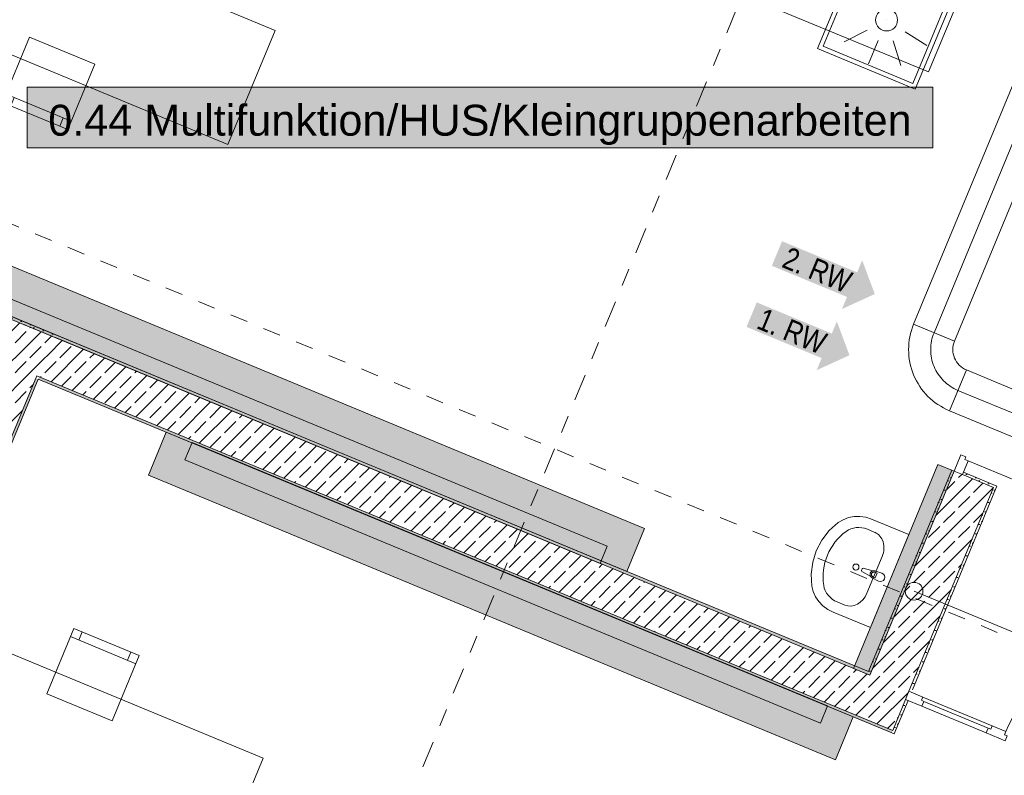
# Model space of a CAD drawing. Header units: metres. Extents: x -79 to 740, y -195 to 69.
# Tile 48 of 183: x -1.46 to 4.12, y 1.92 to 6.2. Entities that reach past the tile are written whole.
import ezdxf
from ezdxf.enums import TextEntityAlignment as Align

# ---------------------------------------------------------------- set-up
doc = ezdxf.new("R2010")
doc.units = ezdxf.units.M
doc.header["$MEASUREMENT"] = 0
for name, pattern in [('Schnittlinie', [0.3, 0.15, -0.075, 0, -0.075]), ('Strichlinie_ eng', [0.115, 0.075, -0.04]), ('STRICHPUNKT2', [12.7, 6.35, -3.175, 0, -3.175])]:
    doc.linetypes.add(name, pattern=pattern)
for name, color, linetype in [('00 Linien_Kreise_Splines', 7, 'Continuous'), ('70 Entwässerung_Schmutzwasser', 7, 'Continuous'), ('70 Lüftung', 7, 'Continuous'), ('97 Brandschutz', 7, 'Continuous'), ('Neubau_10 Wand außen', 7, 'Continuous'), ('Neubau_10 Wand innen', 7, 'Continuous'), ('Neubau_30 Dach', 7, 'Continuous'), ('Neubau_50 Möblierung', 7, 'Continuous'), ('Neubau_50 Sanitäreinrichtung', 7, 'Continuous'), ('Neubau_80 Raum', 7, 'Continuous')]:
    doc.layers.add(name, color=color, linetype=linetype)
doc.styles.add('ERSTELLTER_STIL_1', font='ARIALN.TTF')
doc.styles.add('ERSTELLTER_STIL_2', font='ARIALN.TTF')
doc.styles.add('ERSTELLTER_STIL_3', font='arial.ttf')
pattern_1 = [(45, (0, 0), (-0.0848528, 0.0848528), []), (45, (-0.04243, 0.04243), (-0.0848528, 0.0848528), [0.09, -0.03])]
pattern_2 = [(45, (0, 0), (-0.01767767, 0.01767767), [0, -0.025])]

# ---------------------------------------------------------------- blocks, each defined once
blk = doc.blocks.new('4 Flügelfenster 1+2+1 27')
at = {"layer": 'Neubau_10 Wand außen', "color": 7, "linetype": 'Continuous', "lineweight": 13}
for p, q in [((-2.005, 0.085), (-1.99, 0.085)), ((-1.99, 0), (-1.99, 0.085)), ((2.005, 0.085), (1.99, 0.085)), ((1.99, 0), (1.99, 0.085)), ((-2.005, 0), (-1.945, 0)), ((-2.005, -0.07), (-2.005, 0)), ((-2.005, -0.07), (-2.005, 0)), ((-1.945, -0.03), (-1.945, 0.04)), ((-1.945, 0.04), (-1.865, 0.04)), ((-1.945, 0), (-1.945, -0.03)), ((-1.865, 0.04), (-1.865, -0.03)), ((-1.865, 0.01), (-1.0675, 0.01)), ((-1.0675, -0.03), (-1.0675, 0.04)), ((-1.0675, 0.04), (-0.9875, 0.04)), ((-0.9875, 0.04), (-0.9875, -0.03)), ((-0.9875, -0.03), (-0.9875, 0)), ((-0.9875, 0), (-0.9675, 0)), ((-0.9675, 0), (-0.9475, 0)), ((-0.9475, -0.03), (-0.9475, 0.04)), ((-0.9475, 0.04), (-0.8675, 0.04)), ((-0.9475, 0), (-0.9475, -0.03)), ((-0.8675, 0.04), (-0.8675, -0.03)), ((-0.8675, 0.01), (-0.07, 0.01)), ((-0.07, -0.03), (-0.07, 0.04)), ((-0.07, 0.04), (-0.01, 0.04)), ((-0.01, 0.04), (-0.01, 0.005)), ((-0.01, 0.005), (-0.01, 0.04)), ((-0.01, 0.04), (0.07, 0.04)), ((-0.01, 0.005), (0.01, 0.005)), ((0.01, 0.005), (-0.01, 0.005)), ((0.01, 0.005), (0.01, -0.03)), ((0.01, -0.03), (0.01, 0.005)), ((0.07, 0.04), (0.07, -0.03)), ((0.07, 0.01), (0.8675, 0.01)), ((0.8675, -0.03), (0.8675, 0.04)), ((0.8675, 0.04), (0.9475, 0.04)), ((0.9475, 0.04), (0.9475, -0.03)), ((0.9475, -0.03), (0.9475, 0)), ((0.9475, 0), (0.9675, 0)), ((0.9675, 0), (0.9875, 0)), ((0.9875, -0.03), (0.9875, 0.04)), ((0.9875, 0.04), (1.0675, 0.04)), ((0.9875, 0), (0.9875, -0.03)), ((1.0675, 0.04), (1.0675, -0.03)), ((1.0675, 0.01), (1.865, 0.01)), ((1.865, -0.03), (1.865, 0.04)), ((1.865, 0.04), (1.945, 0.04)), ((1.945, 0.04), (1.945, -0.03)), ((1.945, -0.03), (1.945, 0)), ((1.945, 0), (2.005, 0)), ((2.005, -0.07), (2.005, 0)), ((2.005, -0.07), (2.005, 0)), ((-1.945, -0.03), (-1.925, -0.03)), ((-1.865, -0.03), (-1.945, -0.03)), ((-1.925, -0.03), (-1.925, -0.07)), ((-1.0675, 0), (-1.865, 0)), ((-0.9875, -0.03), (-1.0675, -0.03)), ((-1.0075, -0.07), (-1.0075, -0.03)), ((-1.0075, -0.03), (-0.9875, -0.03)), ((-0.9475, -0.03), (-0.9275, -0.03)), ((-0.8675, -0.03), (-0.9475, -0.03)), ((-0.9275, -0.03), (-0.9275, -0.07)), ((-0.07, 0), (-0.8675, 0)), ((0.01, -0.03), (-0.07, -0.03)), ((0.07, -0.03), (0.01, -0.03)), ((0.8675, 0), (0.07, 0)), ((0.9475, -0.03), (0.8675, -0.03)), ((0.9275, -0.07), (0.9275, -0.03)), ((0.9275, -0.03), (0.9475, -0.03)), ((0.9875, -0.03), (1.0075, -0.03)), ((1.0675, -0.03), (0.9875, -0.03)), ((1.0075, -0.03), (1.0075, -0.07)), ((1.865, 0), (1.0675, 0)), ((1.945, -0.03), (1.865, -0.03)), ((1.925, -0.07), (1.925, -0.03)), ((1.925, -0.03), (1.945, -0.03)), ((-1.925, -0.07), (-2.005, -0.07)), ((-1.943, -0.07), (-1.943, -0.392)), ((-0.9675, -0.07), (-1.0075, -0.07)), ((-0.9275, -0.07), (-0.9675, -0.07)), ((0.9675, -0.07), (0.9275, -0.07)), ((1.0075, -0.07), (0.9675, -0.07)), ((2.005, -0.07), (1.925, -0.07)), ((1.943, -0.07), (1.943, -0.392)), ((-2.005, -0.392), (-1.943, -0.392)), ((2.005, -0.392), (1.943, -0.392))]:
    blk.add_line(p, q, dxfattribs=at)
at = {"layer": 'Neubau_10 Wand außen', "color": 7, "linetype": 'Continuous', "lineweight": 9}
for p, q in [((-1.865, 0.04), (-1.0675, 0.04)), ((-0.8675, 0.04), (-0.07, 0.04)), ((0.07, 0.04), (0.8675, 0.04)), ((1.0675, 0.04), (1.865, 0.04)), ((-1.0675, -0.03), (-1.865, -0.03)), ((-0.07, -0.03), (-0.8675, -0.03)), ((0.8675, -0.03), (0.07, -0.03)), ((1.865, -0.03), (1.0675, -0.03)), ((-1.0075, -0.07), (-1.925, -0.07)), ((0.9275, -0.07), (-0.9275, -0.07)), ((1.925, -0.07), (1.0075, -0.07)), ((-1.943, -0.392), (1.943, -0.392))]:
    blk.add_line(p, q, dxfattribs=at)
blk = doc.blocks.new('Tür Ol 1-Fl 1S 27')
at = {"layer": 'Neubau_10 Wand außen', "color": 7, "linetype": 'Continuous', "lineweight": 13}
for p, q in [((0.67, 0), (0.67, 0.83)), ((-0.755, 0.205), (-0.74, 0.205)), ((-0.74, 0), (-0.74, 0.205)), ((0.755, 0.205), (0.74, 0.205)), ((0.74, 0), (0.74, 0.205)), ((-0.67, 0), (-0.755, 0)), ((-0.755, 0), (-0.755, -0.05)), ((-0.755, -0.05), (-0.755, 0)), ((-0.755, -0.05), (-0.755, 0)), ((-0.245, 0), (-0.67, 0)), ((-0.67, -0.02), (-0.67, 0)), ((-0.16, 0), (-0.245, 0)), ((-0.245, 0), (-0.245, -0.02)), ((-0.16, -0.02), (-0.16, 0)), ((0.67, -0.02), (0.67, 0)), ((0.67, 0), (0.755, 0)), ((0.755, 0), (0.755, -0.05)), ((0.755, -0.05), (0.755, 0)), ((0.755, -0.05), (0.755, 0)), ((-0.755, -0.05), (-0.655, -0.05)), ((-0.755, -0.065), (-0.755, -0.05)), ((-0.655, -0.02), (-0.67, -0.02)), ((-0.655, -0.05), (-0.655, -0.02)), ((-0.26, -0.02), (-0.655, -0.02)), ((-0.655, -0.05), (-0.26, -0.05)), ((-0.245, -0.02), (-0.26, -0.02)), ((-0.26, -0.02), (-0.26, -0.05)), ((-0.26, -0.05), (-0.145, -0.05)), ((-0.145, -0.02), (-0.16, -0.02)), ((-0.145, -0.05), (-0.145, -0.02)), ((0.655, -0.05), (0.655, -0.02)), ((0.655, -0.02), (0.67, -0.02)), ((0.755, -0.05), (0.655, -0.05)), ((0.755, -0.065), (0.755, -0.05))]:
    blk.add_line(p, q, dxfattribs=at)
at = {"layer": 'Neubau_10 Wand außen', "color": 7, "linetype": 'Continuous', "lineweight": 9}
blk.add_arc((0.67, 0), 0.83, 90, 180, dxfattribs=at)
blk = doc.blocks.new('Tür Ol 1-Fl 1S 27_2')
at = {"layer": 'Neubau_10 Wand außen', "color": 7, "linetype": 'Continuous', "lineweight": 13}
for p, q in [((0.67, 0), (0.67, 0.83)), ((-0.755, 0.015), (-0.755, 0)), ((-0.67, 0), (-0.755, 0)), ((-0.755, 0), (-0.755, -0.05)), ((-0.755, 0), (-0.755, -0.05)), ((-0.755, 0), (-0.755, -0.05)), ((-0.245, 0), (-0.67, 0)), ((-0.67, -0.02), (-0.67, 0)), ((-0.16, 0), (-0.245, 0)), ((-0.245, 0), (-0.245, -0.02)), ((-0.16, -0.02), (-0.16, 0)), ((0.67, -0.02), (0.67, 0)), ((0.67, 0), (0.755, 0)), ((0.755, 0.015), (0.755, 0)), ((0.755, 0), (0.755, -0.05)), ((0.755, 0), (0.755, -0.05)), ((0.755, 0), (0.755, -0.05)), ((-0.755, -0.05), (-0.655, -0.05)), ((-0.74, -0.05), (-0.74, -0.255)), ((-0.655, -0.02), (-0.67, -0.02)), ((-0.655, -0.05), (-0.655, -0.02)), ((-0.26, -0.02), (-0.655, -0.02)), ((-0.655, -0.05), (-0.26, -0.05)), ((-0.245, -0.02), (-0.26, -0.02)), ((-0.26, -0.02), (-0.26, -0.05)), ((-0.26, -0.05), (-0.145, -0.05)), ((-0.145, -0.02), (-0.16, -0.02)), ((-0.145, -0.05), (-0.145, -0.02)), ((0.655, -0.05), (0.655, -0.02)), ((0.655, -0.02), (0.67, -0.02)), ((0.755, -0.05), (0.655, -0.05)), ((0.74, -0.05), (0.74, -0.255)), ((-0.755, -0.255), (-0.74, -0.255)), ((0.755, -0.255), (0.74, -0.255))]:
    blk.add_line(p, q, dxfattribs=at)
at = {"layer": 'Neubau_10 Wand außen', "color": 7, "linetype": 'Continuous', "lineweight": 9}
blk.add_arc((0.67, 0), 0.83, 90, 180, dxfattribs=at)
blk = doc.blocks.new('Stuhl 02 27[1]_1', base_point=(-1.3042, 2.3824))
at = {"layer": 'Neubau_50 Möblierung', "color": 8, "linetype": 'Continuous', "lineweight": 18}
for p, q in [((-1.1702, 2.7057), (-0.8007, 2.5526)), ((-1.1241, 2.6866), (-1.1049, 2.7328)), ((-0.8469, 2.5718), (-0.8278, 2.618))]:
    blk.add_line(p, q, dxfattribs=at)
at = {"layer": 'Neubau_50 Möblierung', "color": 8, "linetype": 'Continuous', "lineweight": 18, "flags": 128}
blk.add_lwpolyline([(-1.3042, 2.3824), (-0.9346, 2.2293), (-0.7816, 2.5988), (-1.1511, 2.7519)], close=True, dxfattribs=at)
blk = doc.blocks.new('Schultisch 27[4]_1', base_point=(-0.0782, 2.0172))
at = {"layer": 'Neubau_50 Möblierung', "color": 8, "linetype": 'Continuous', "lineweight": 18, "flags": 128}
blk.add_lwpolyline([(-0.0782, 2.0172), (-1.926, 2.7826), (-2.1939, 2.1358), (-0.3461, 1.3705)], close=True, dxfattribs=at)
blk = doc.blocks.new('Pfeil gerade 27')
at = {"layer": '97 Brandschutz', "linetype": 'Continuous', "lineweight": 18, "true_color": 0x60cd00}
blk.add_hatch(color=72, dxfattribs=at).paths.add_polyline_path([(0.3, 0), (0.1607, 0.1497), (0.1607, 0.0752), (-0.3, 0.0752), (-0.3, -0.0752), (0.1607, -0.0752), (0.1607, -0.1497)])
blk = doc.blocks.new('Stuhl 02 27[98]_1', base_point=(-1.4019, 6.1014))
at = {"layer": 'Neubau_50 Möblierung', "color": 8, "linetype": 'Continuous', "lineweight": 18}
for p, q in [((-1.5358, 5.778), (-1.1663, 5.625)), ((-1.4896, 5.7589), (-1.5087, 5.7127)), ((-1.2125, 5.6441), (-1.2316, 5.5979))]:
    blk.add_line(p, q, dxfattribs=at)
at = {"layer": 'Neubau_50 Möblierung', "color": 8, "linetype": 'Continuous', "lineweight": 18, "flags": 128}
blk.add_lwpolyline([(-1.4019, 6.1014), (-1.0323, 5.9483), (-1.1854, 5.5788), (-1.5549, 5.7318)], close=True, dxfattribs=at)
blk = doc.blocks.new('Schultisch 27[99]_1', base_point=(3.6917, 5.9055))
at = {"layer": 'Neubau_50 Möblierung', "color": 8, "linetype": 'Continuous', "lineweight": 18, "flags": 128}
blk.add_lwpolyline([(3.6917, 5.9055), (2.583, 6.3647), (2.7744, 6.8266), (3.883, 6.3674)], close=True, dxfattribs=at)
blk = doc.blocks.new('Schultisch 27[217]_1', base_point=(-0.2782, 5.4933))
at = {"layer": 'Neubau_50 Möblierung', "color": 8, "linetype": 'Continuous', "lineweight": 18, "flags": 128}
blk.add_lwpolyline([(-0.2782, 5.4933), (-2.126, 6.2587), (-1.8581, 6.9054), (-0.0103, 6.14)], close=True, dxfattribs=at)
blk = doc.blocks.new('Multifunktion_HUS_Kleingruppenarbeiten_0.44_53_1', base_point=(26.9014, -0.9727))
at = {"layer": 'Neubau_80 Raum', "linetype": 'Continuous', "lineweight": 0, "true_color": 0x2a201c}
blk.add_hatch(color=250, dxfattribs=at).paths.add_polyline_path([(-1.4166, 5.4745), (3.7157, 5.4745), (3.7157, 5.8182), (-1.4166, 5.8182)])
at = {"layer": 'Neubau_80 Raum', "color": 7, "linetype": 'Continuous', "lineweight": 9, "flags": 128}
blk.add_lwpolyline([(-1.4166, 5.4745), (3.7157, 5.4745), (3.7157, 5.8182), (-1.4166, 5.8182)], close=True, dxfattribs=at)
at = {"layer": 'Neubau_80 Raum', "color": 7, "lineweight": 9, "style": 'ERSTELLTER_STIL_3'}
blk.add_attdef('stApartmentId', text='', height=0.175, dxfattribs=at).set_placement((1.1495, 5.6311), align=Align.MIDDLE_CENTER)
at = {"layer": 'Neubau_80 Raum', "color": 7, "lineweight": 9}
for tag, height, style, p in [('DUMMY_850', 0.2, 'ERSTELLTER_STIL_1', (27.9867, 0.7317)), ('ROOM_NAME', 0.2, 'ERSTELLTER_STIL_1', (25.6514, 0.6725)), ('ROOM_NUMBER', 0.175, 'ERSTELLTER_STIL_3', (25.8161, -0.2078)), ('measuredNetAreaCode', 0.175, 'ERSTELLTER_STIL_3', (25.8161, -0.7234)), ('perimeterCode', 0.175, 'ERSTELLTER_STIL_3', (25.8161, -1.0672)), ('ceilingHeightCode', 0.175, 'ERSTELLTER_STIL_3', (25.8161, -1.4109)), ('measuredAreaCode', 0.175, 'ERSTELLTER_STIL_3', (25.8161, -1.7547)), ('DUMMY_851_0', 0.175, 'ERSTELLTER_STIL_3', (27.7469, -1.7547)), ('DUMMY_852', 0.175, 'ERSTELLTER_STIL_3', (25.8161, -2.0984)), ('DUMMY_851_1', 0.175, 'ERSTELLTER_STIL_3', (27.7469, -2.0984)), ('DUMMY_853', 0.175, 'ERSTELLTER_STIL_3', (25.8161, -2.4422)), ('DUMMY_851_2', 0.175, 'ERSTELLTER_STIL_3', (27.7469, -2.4422))]:
    blk.add_attdef(tag, text='', height=height, dxfattribs=dict(at, style=style)).set_placement(p, align=Align.TOP_LEFT)
blk = doc.blocks.new('Waschbecken 01 27_2')
at = {"layer": 'Neubau_50 Sanitäreinrichtung', "color": 7, "linetype": 'Continuous', "lineweight": 9}
for p, q in [((0.1129, -0.0923), (-0.1129, -0.0923)), ((-0.0136, -0.0971), (-0.0136, -0.0822)), ((-0.0136, -0.0822), (0.0136, -0.0822)), ((0.0136, -0.0822), (0.0136, -0.0971)), ((-0.223, -0.1833), (-0.223, -0.2291)), ((0.223, -0.1833), (0.223, -0.2291))]:
    blk.add_line(p, q, dxfattribs=at)
at = {"layer": 'Neubau_50 Sanitäreinrichtung', "color": 7, "linetype": 'Continuous', "lineweight": 9, "flags": 128}
blk.add_lwpolyline([(-0.285, 0), (-0.285, -0.2291), (-0.2822, -0.2628), (-0.2741, -0.2955), (-0.2608, -0.326), (-0.2427, -0.3534), (-0.2205, -0.3769), (-0.1949, -0.3956), (-0.133, -0.4255), (-0.0674, -0.4438), (0, -0.45), (0.0674, -0.4438), (0.133, -0.4255), (0.1949, -0.3956), (0.2205, -0.3769), (0.2427, -0.3534), (0.2608, -0.326), (0.2741, -0.2955), (0.2822, -0.2628), (0.285, -0.2291), (0.285, 0)], close=True, dxfattribs=at)
blk.add_lwpolyline([(-0.025, -0.0573), (-0.021, -0.0993, 0.12102), (-0.0177, -0.1088), (-0.0111, -0.1617, 0.882566), (0.0111, -0.1617), (0.0177, -0.1088, 0.12102), (0.021, -0.0993), (0.025, -0.0573, 1)], format="xyb", close=True, dxfattribs=at)
at = {"layer": 'Neubau_50 Sanitäreinrichtung', "color": 7, "linetype": 'Continuous', "lineweight": 9}
blk.add_circle((0, -0.2071), 0.0175, dxfattribs=at)
for centre, radius, start, end in [((0, -0.0974), 0.0211, 212.771, 327.229), ((0, -0.0971), 0.0136, 180, 0)]:
    blk.add_arc(centre, radius, start, end, dxfattribs=at)
for centre, major_axis, ratio, start_param, end_param in [((-0.1128, -0.1833), (0.1103, 0), 0.82489, 1.570796, 3.141593), ((0.1128, -0.1833), (0.1103, 0), 0.82489, 0, 1.570796), ((-0.1129, -0.2291), (0, 0.1212), 0.908696, 1.570796, 2.644618), ((0.1129, -0.2291), (0, 0.1212), 0.908696, 3.638567, 4.712389), ((0, 0), (0, 0.3818), 0.908696, 2.644618, 3.638567)]:
    blk.add_ellipse(centre, major_axis=major_axis, ratio=ratio, start_param=start_param, end_param=end_param, dxfattribs=at)

msp = doc.modelspace()

# ---------------------------------------------------------------- hatches: boundary and pattern name
at = {"layer": 'Neubau_10 Wand außen', "linetype": 'Continuous', "lineweight": 0, "true_color": 0x000000}
h = msp.add_hatch(dxfattribs=at)
h.set_pattern_fill('Gips_0001', color=18, style=0, pattern_type=2)
h.set_pattern_definition(pattern_2)
h.paths.add_polyline_path([(-1.2644, 4.419), (-2.6364, 4.9872), (-2.6421, 4.9734), (-1.2702, 4.4051)])
h = msp.add_hatch(dxfattribs=at)
h.set_pattern_fill('Beton_Stahlbeton_0001', color=18, style=0, pattern_type=2)
h.set_pattern_definition(pattern_1)
h.paths.add_polyline_path([(-1.2702, 4.4051), (-1.4919, 4.4969), (-1.5837, 4.2752), (-1.5566, 4.264), (-1.2709, 4.4033)])
h = msp.add_hatch(dxfattribs=at)
h.set_pattern_fill('Gips_0001', color=18, style=0, pattern_type=2)
h.set_pattern_definition(pattern_2)
h.paths.add_polyline_path([(-1.2644, 4.419), (-1.2702, 4.4051), (-1.2686, 4.4044), (-1.2506, 4.4132)])
h = msp.add_hatch(dxfattribs=at)
h.set_pattern_fill('Gips_0001', color=18, style=0, pattern_type=2)
h.set_pattern_definition(pattern_2)
h.paths.add_polyline_path([(-1.2686, 4.4044), (-1.2563, 4.3994), (-1.2506, 4.4132)])
h = msp.add_hatch(dxfattribs=at)
h.set_pattern_fill('Gips_0001', color=18, style=0, pattern_type=2)
h.set_pattern_definition(pattern_2)
h.paths.add_polyline_path([(3.3503, 2.5074), (-1.2506, 4.4132), (-1.2563, 4.3994), (3.3446, 2.4936)])
h = msp.add_hatch(dxfattribs=at)
h.set_pattern_fill('Beton_Stahlbeton_0001', color=18, style=0, pattern_type=2)
h.set_pattern_definition(pattern_1)
h.paths.add_polyline_path([(-1.362, 4.1834), (-1.2709, 4.4033), (-1.5566, 4.264)])
h = msp.add_hatch(dxfattribs=at)
h.set_pattern_fill('Beton_Stahlbeton_0001', color=18, style=0, pattern_type=2)
h.set_pattern_definition(pattern_1)
h.paths.add_polyline_path([(-1.3482, 4.1776), (-1.2563, 4.3994), (-1.2686, 4.4044), (-1.2709, 4.4033), (-1.362, 4.1834)])
h = msp.add_hatch(dxfattribs=at)
h.set_pattern_fill('Beton_Stahlbeton_0001', color=18, style=0, pattern_type=2)
h.set_pattern_definition(pattern_1)
h.paths.add_polyline_path([(3.3585, 2.4878), (-1.2563, 4.3994), (-1.3482, 4.1776), (3.2666, 2.2661)])
h = msp.add_hatch(dxfattribs=at)
h.set_pattern_fill('Gips_0001', color=18, style=0, pattern_type=2)
h.set_pattern_definition(pattern_2)
h.paths.add_polyline_path([(-1.2709, 4.4033), (-1.2686, 4.4044), (-1.2702, 4.4051)])
h = msp.add_hatch(dxfattribs=at)
h.set_pattern_fill('Beton_Stahlbeton_0001', color=18, style=0, pattern_type=2)
h.set_pattern_definition(pattern_1)
h.paths.add_polyline_path([(-1.5965, 4.2445), (-2.6361, 1.7345), (-2.4975, 1.6771), (-2.4329, 1.6503), (-2.4144, 1.6427), (-1.362, 4.1834), (-1.5566, 4.264)])
h = msp.add_hatch(dxfattribs=at)
h.set_pattern_fill('Gips_0001', color=18, style=0, pattern_type=2)
h.set_pattern_definition(pattern_2)
h.paths.add_polyline_path([(-1.3678, 4.1695), (-2.4144, 1.6427), (-2.4005, 1.637), (-1.3539, 4.1638)])
h = msp.add_hatch(dxfattribs=at)
h.set_pattern_fill('Gips_0001', color=18, style=0, pattern_type=2)
h.set_pattern_definition(pattern_2)
h.paths.add_polyline_path([(-1.3539, 4.1638), (-1.3482, 4.1776), (-1.362, 4.1834), (-1.3678, 4.1695)])
h = msp.add_hatch(dxfattribs=at)
h.set_pattern_fill('Gips_0001', color=18, style=0, pattern_type=2)
h.set_pattern_definition(pattern_2)
h.paths.add_polyline_path([(-1.3482, 4.1776), (-1.3539, 4.1638), (3.4826, 2.1604), (3.4884, 2.1743)])
h = msp.add_hatch(dxfattribs=at)
h.set_pattern_fill('Gips_0001', color=18, style=0, pattern_type=2)
h.set_pattern_definition(pattern_2)
h.paths.add_polyline_path([(3.823, 3.6484), (3.3503, 2.5074), (3.3642, 2.5017), (3.8368, 3.6427)])
h = msp.add_hatch(dxfattribs=at)
h.set_pattern_fill('Beton_Stahlbeton_0001', color=18, style=0, pattern_type=2)
h.set_pattern_definition(pattern_1)
h.paths.add_polyline_path([(3.8368, 3.6427), (3.3642, 2.5017), (3.5859, 2.4099), (4.0586, 3.5509), (3.883, 3.6236)])
h = msp.add_hatch(dxfattribs=at)
h.set_pattern_fill('Gips_0001', color=18, style=0, pattern_type=2)
h.set_pattern_definition(pattern_2)
h.paths.add_polyline_path([(4.0782, 3.559), (3.8888, 3.6374), (3.883, 3.6236), (4.0586, 3.5509), (4.0724, 3.5451)])
h = msp.add_hatch(dxfattribs=at)
h.set_pattern_fill('Gips_0001', color=18, style=0, pattern_type=2)
h.set_pattern_definition(pattern_2)
h.paths.add_polyline_path([(3.5859, 2.4099), (3.5998, 2.4041), (4.0724, 3.5451), (4.0586, 3.5509)])
h = msp.add_hatch(dxfattribs=at)
h.set_pattern_fill('Beton_Stahlbeton_0001', color=18, style=0, pattern_type=2)
h.set_pattern_definition(pattern_1)
h.paths.add_polyline_path([(3.5802, 2.396), (3.3585, 2.4878), (3.2666, 2.2661), (3.4884, 2.1743)])
h = msp.add_hatch(dxfattribs=at)
h.set_pattern_fill('Gips_0001', color=18, style=0, pattern_type=2)
h.set_pattern_definition(pattern_2)
h.paths.add_polyline_path([(3.3642, 2.5017), (3.3503, 2.5074), (3.3446, 2.4936), (3.3585, 2.4878)])
h = msp.add_hatch(dxfattribs=at)
h.set_pattern_fill('Beton_Stahlbeton_0001', color=18, style=0, pattern_type=2)
h.set_pattern_definition(pattern_1)
h.paths.add_polyline_path([(3.5859, 2.4099), (3.3642, 2.5017), (3.3585, 2.4878), (3.5802, 2.396)])
h = msp.add_hatch(dxfattribs=at)
h.set_pattern_fill('Gips_0001', color=18, style=0, pattern_type=2)
h.set_pattern_definition(pattern_2)
h.paths.add_polyline_path([(3.4826, 2.1604), (3.4965, 2.1547), (3.5749, 2.3441), (3.5611, 2.3498), (3.4884, 2.1743)])
at = {"layer": 'Neubau_10 Wand innen', "linetype": 'Continuous', "lineweight": 13}
msp.add_hatch(color=9, dxfattribs=at).paths.add_polyline_path([(3.3585, 2.4878), (3.2661, 2.5261), (3.7444, 3.681), (3.8368, 3.6427)])
at = {"layer": 'Neubau_50 Möblierung', "linetype": 'Continuous', "lineweight": 0, "true_color": 0xffffff}
for points in [[(1.9818, 3.0743), (2.0828, 3.318), (-1.8102, 4.9305), (-1.9111, 4.6868)], [(1.8298, 3.1201), (1.8706, 3.2187), (-1.7304, 4.7103), (-1.7713, 4.6117)], [(3.265, 2.2524), (3.164, 2.0087), (-0.7289, 3.6212), (-0.628, 3.8649)], [(3.1194, 2.3137), (3.0785, 2.2151), (-0.5225, 3.7067), (-0.4817, 3.8053)]]:
    msp.add_hatch(color=7, dxfattribs=at).paths.add_polyline_path(points)

# ---------------------------------------------------------------- linework, layer by layer
at = {"layer": '00 Linien_Kreise_Splines', "color": 7, "linetype": 'Schnittlinie', "lineweight": 9}
msp.add_lwpolyline([(-4.8577, -11.7502), (13.1391, 31.6887)], dxfattribs=at)
at = {"layer": '70 Entwässerung_Schmutzwasser', "color": 34, "linetype": 'Continuous', "lineweight": 18, "true_color": 0xa85100}
msp.add_line((3.6094, 2.963), (4.9674, 2.4005), dxfattribs=at)
msp.add_circle((3.6094, 2.963), 0.05, dxfattribs=at)
at = {"layer": '70 Lüftung', "color": 253, "linetype": 'Continuous', "lineweight": 18, "true_color": 0xaaaaaa}
for p, q in [((3.2912, 6.591), (3.0616, 6.0366)), ((3.3048, 6.5583), (3.0943, 6.0502)), ((3.8456, 6.3613), (3.6159, 5.807)), ((3.8129, 6.3478), (3.6024, 5.8397)), ((3.4536, 6.199), (3.4536, 6.199)), ((3.2141, 6.0743), (3.3427, 6.1413)), ((3.3503, 5.9495), (3.4057, 6.0835)), ((3.6813, 6.0539), (3.559, 6.1318)), ((3.6159, 5.807), (3.0616, 6.0366)), ((3.6024, 5.8397), (3.0943, 6.0502)), ((3.5348, 5.9415), (3.4912, 6.0798))]:
    msp.add_line(p, q, dxfattribs=at)
at = {"layer": '70 Lüftung', "color": 36, "linetype": 'Continuous', "lineweight": 18, "true_color": 0x7e4100}
for p, q in [((4.3758, 6.3318), (3.6068, 4.4754)), ((3.8378, 4.3797), (4.6067, 6.2361)), ((3.6068, 4.4754), (3.8378, 4.3797)), ((3.6068, 4.4754), (3.6745, 4.4474)), ((3.6745, 4.4474), (3.7701, 4.4077)), ((3.7701, 4.4077), (3.8378, 4.3797)), ((3.8098, 3.9854), (3.9054, 4.2164)), ((3.9054, 4.2164), (3.8774, 4.1487)), ((4.6135, 3.9231), (3.9054, 4.2164)), ((3.8774, 4.1487), (3.8378, 4.0531)), ((3.8378, 4.0531), (3.8098, 3.9854)), ((3.8098, 3.9854), (4.5179, 3.6921))]:
    msp.add_line(p, q, dxfattribs=at)
at = {"layer": '70 Lüftung', "color": 36, "linetype": 'STRICHPUNKT2', "lineweight": 18, "true_color": 0x7e4100}
for p, q in [((4.4913, 6.284), (3.7223, 4.4275)), ((4.5657, 3.8076), (3.8576, 4.1009))]:
    msp.add_line(p, q, dxfattribs=at)
at = {"layer": '70 Lüftung', "color": 253, "linetype": 'Continuous', "lineweight": 18, "true_color": 0xaaaaaa}
msp.add_circle((3.4536, 6.199), 0.062, dxfattribs=at)
at = {"layer": '70 Lüftung', "color": 36, "linetype": 'Continuous', "lineweight": 18, "true_color": 0x7e4100}
for radius in [0.375, 0.125]:
    msp.add_arc((3.9533, 4.3319), radius, 157.5, 247.5, dxfattribs=at)
at = {"layer": '70 Lüftung', "color": 36, "linetype": 'STRICHPUNKT2', "lineweight": 18, "true_color": 0x7e4100}
msp.add_arc((3.9533, 4.3319), 0.25, 157.5, 247.5, dxfattribs=at)
at = {"layer": 'Neubau_10 Wand außen', "color": 7, "linetype": 'Continuous', "lineweight": 13}
for p, q in [((-1.2702, 4.4051), (-1.4919, 4.4969)), ((-1.2702, 4.4051), (-1.4919, 4.4969)), ((-1.2709, 4.4033), (-1.2702, 4.4051)), ((-1.2563, 4.3994), (-1.2686, 4.4044)), ((-1.2563, 4.3994), (-1.2686, 4.4044)), ((3.3585, 2.4878), (-1.2563, 4.3994)), ((-2.4144, 1.6427), (-1.362, 4.1834)), ((-1.362, 4.1834), (-1.3482, 4.1776)), ((-1.362, 4.1834), (-1.3482, 4.1776)), ((-1.3482, 4.1776), (3.2666, 2.2661)), ((3.8368, 3.6427), (3.3642, 2.5017)), ((3.823, 3.6484), (3.8368, 3.6427)), ((3.8368, 3.6427), (3.883, 3.6236)), ((3.883, 3.6236), (3.8888, 3.6374)), ((3.8888, 3.6374), (4.0782, 3.559)), ((4.0586, 3.5509), (3.883, 3.6236)), ((3.5859, 2.4099), (4.0586, 3.5509)), ((4.0724, 3.5451), (4.0782, 3.559)), ((3.3642, 2.5017), (3.3585, 2.4878)), ((3.3642, 2.5017), (3.3585, 2.4878)), ((3.5859, 2.4099), (3.5802, 2.396)), ((3.4884, 2.1743), (3.5611, 2.3498)), ((3.5749, 2.3441), (3.4965, 2.1547)), ((3.5802, 2.396), (3.5611, 2.3498)), ((3.5611, 2.3498), (3.5749, 2.3441)), ((3.2666, 2.2661), (3.4884, 2.1743)), ((3.4826, 2.1604), (3.4965, 2.1547))]:
    msp.add_line(p, q, dxfattribs=at)
at = {"layer": 'Neubau_10 Wand außen', "color": 7, "linetype": 'Continuous', "lineweight": 13, "flags": 128}
for points in [[(-1.2644, 4.419), (-2.6364, 4.9872)], [(-1.2506, 4.4132), (-1.2644, 4.419)], [(3.3503, 2.5074), (-1.2506, 4.4132)], [(-2.4005, 1.637), (-1.3539, 4.1638)], [(-1.3539, 4.1638), (3.4826, 2.1604)], [(3.823, 3.6484), (3.3503, 2.5074)], [(3.5998, 2.4041), (4.0724, 3.5451)]]:
    msp.add_lwpolyline(points, dxfattribs=at)
at = {"layer": 'Neubau_10 Wand innen', "color": 7, "linetype": 'Continuous', "lineweight": 9, "flags": 128}
msp.add_lwpolyline([(3.3585, 2.4878), (3.2661, 2.5261), (3.7444, 3.681), (3.8368, 3.6427)], close=True, dxfattribs=at)
at = {"layer": 'Neubau_30 Dach', "color": 7, "linetype": 'Strichlinie_ eng', "lineweight": 9}
msp.add_line((13.3198, -1.0971), (-2.8915, 5.6179), dxfattribs=at)
at = {"layer": 'Neubau_50 Möblierung', "color": 7, "linetype": 'Continuous', "lineweight": 9, "flags": 128}
for points in [[(1.9818, 3.0743), (2.0828, 3.318), (-1.8102, 4.9305), (-1.9111, 4.6868)], [(1.8298, 3.1201), (1.8706, 3.2187), (-1.7304, 4.7103), (-1.7713, 4.6117)], [(3.265, 2.2524), (3.164, 2.0087), (-0.7289, 3.6212), (-0.628, 3.8649)], [(3.1194, 2.3137), (3.0785, 2.2151), (-0.5225, 3.7067), (-0.4817, 3.8053)]]:
    msp.add_lwpolyline(points, close=True, dxfattribs=at)

# ---------------------------------------------------------------- block references
at = {"layer": '97 Brandschutz', "color": 7, "linetype": 'Continuous', "lineweight": 13, "xscale": -1, "rotation": 157.5000000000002}
for p in [(3.1095, 4.7612), (2.966, 4.4147)]:
    msp.add_blockref('Pfeil gerade 27', p, dxfattribs=at)
at = {"layer": 'Neubau_10 Wand außen', "color": 7, "linetype": 'Continuous', "lineweight": 9, "xscale": -1, "rotation": 247.4999999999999}
msp.add_blockref('4 Flügelfenster 1+2+1 27', (-1.806, 7.214), dxfattribs=at)
at = {"layer": 'Neubau_10 Wand außen', "color": 7, "linetype": 'Continuous', "lineweight": 13}
for name, p, rotation in [('Tür Ol 1-Fl 1S 27', (4.1719, 4.3211), 247.5), ('Tür Ol 1-Fl 1S 27_2', (4.2777, 2.1071), 337.5000000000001)]:
    msp.add_blockref(name, p, dxfattribs=dict(at, rotation=rotation))
at = {"layer": 'Neubau_50 Möblierung', "color": 8, "linetype": 'Continuous', "lineweight": 18}
for name, p in [('Schultisch 27[217]_1', (-0.2782, 5.4933)), ('Schultisch 27[99]_1', (3.6917, 5.9055)), ('Stuhl 02 27[98]_1', (-1.4019, 6.1014)), ('Schultisch 27[4]_1', (-0.0782, 2.0172)), ('Stuhl 02 27[1]_1', (-1.3042, 2.3824))]:
    msp.add_blockref(name, p, dxfattribs=at)
at = {"layer": 'Neubau_50 Sanitäreinrichtung', "color": 7, "linetype": 'Continuous', "lineweight": 13, "rotation": 247.5}
msp.add_blockref('Waschbecken 01 27_2', (3.4708, 3.0204), dxfattribs=at)
at = {"layer": 'Neubau_80 Raum', "color": 7, "linetype": 'Continuous', "lineweight": 13}
ref = msp.add_blockref('Multifunktion_HUS_Kleingruppenarbeiten_0.44_53_1', (26.9014, -0.9727), dxfattribs=at)
ref.add_attrib('stApartmentId', '0.44 Multifunktion/HUS/Kleingruppenarbeiten', dxfattribs={"color": 7, "lineweight": 9, "height": 0.175, "style": 'ERSTELLTER_STIL_3'}).set_placement((1.1495, 5.6311), align=Align.MIDDLE_CENTER)

# ---------------------------------------------------------------- texts
at = {"layer": '97 Brandschutz', "color": 7, "linetype": 'Continuous', "lineweight": 9, "char_height": 0.125, "attachment_point": 1, "rotation": 337.5, "style": 'ERSTELLTER_STIL_2'}
for s, insert in [('\\A1;{\\pql;\\fArial Narrow|b0|i0|c0|p0;\\W1.000000;2\\fArial Narrow|b0|i0|c0|p0;\\W1.000000;. RW}', (2.9013, 4.917)), ('\\A1;{\\pql;\\fArial Narrow|b0|i0|c0|p0;\\W1.000000;1. RW}', (2.7578, 4.5706))]:
    msp.add_mtext(s, dxfattribs=dict(at, insert=insert))

doc.saveas('drawing.dxf')
